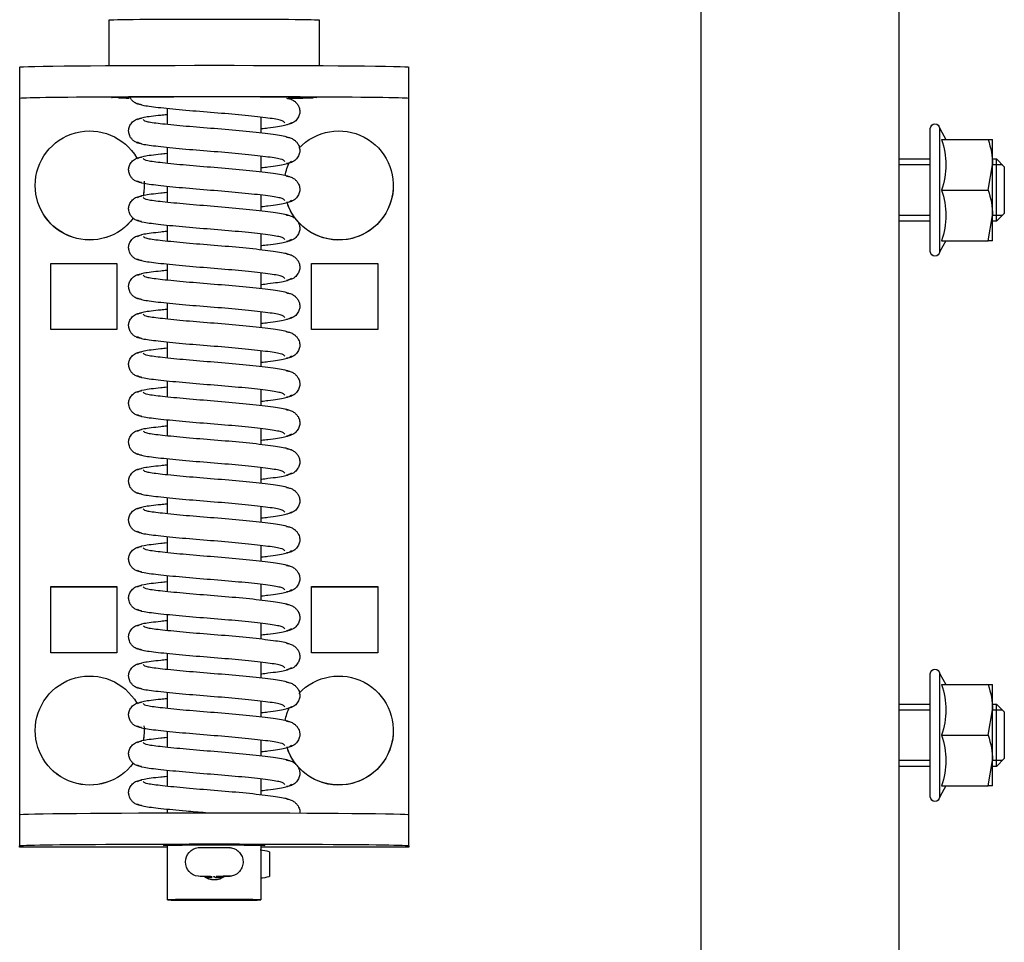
# Model space of a CAD drawing. Header units: centimetres. Extents: x 0 to 55409, y -2708 to 14680.
# Tile 163 of 215: x 50519 to 50532, y 5383 to 5395. Entities that reach past the tile are written whole.
import ezdxf

# ---------------------------------------------------------------- set-up
doc = ezdxf.new("R2010")
doc.units = ezdxf.units.CM
doc.header["$LTSCALE"] = 0.01
doc.layers.add('A-konstrukcja', color=7, linetype='Continuous')

# ---------------------------------------------------------------- blocks, each defined once
blk = doc.blocks.new('A$7E8814B27261F1')
at = {"color": 7, "linetype": 'Continuous'}
for p, q in [((3822.39, 413), (3826.39, 413)), ((3826.39, 413), (3826.6, 413)), ((3826.6, 413), (3827.61, 413)), ((3827.61, 413), (3917.61, 413)), ((3917.61, 413), (3918.39, 413)), ((3918.39, 413), (3922.39, 413)), ((3922.6, 413), (3922.39, 413)), ((3922.6, 394), (3922.6, 413)), ((3837.61, 411), (3837.6, 411)), ((3907.61, 411), (3907.6, 411)), ((3847.61, 409), (3847.61, 400.5)), ((3856.11, 409), (3847.61, 409)), ((3847.64, 409), (3847.64, 400.5)), ((3856.11, 400.5), (3856.11, 409)), ((3889.11, 409), (3889.11, 400.5)), ((3897.61, 409), (3889.11, 409)), ((3889.14, 409), (3889.14, 400.5)), ((3897.61, 400.5), (3897.61, 409)), ((3822.21, 401.5), (3816.35, 401.5)), ((3847.61, 400.5), (3856.11, 400.5)), ((3889.11, 400.5), (3897.61, 400.5)), ((3837.6, 397), (3837.61, 397)), ((3907.6, 397), (3907.61, 397)), ((3829.73, 394), (3827.73, 394)), ((3834.73, 394), (3832.73, 394)), ((3839.73, 394), (3837.73, 394)), ((3844.73, 394), (3842.73, 394)), ((3849.73, 394), (3847.73, 394)), ((3854.73, 394), (3852.73, 394)), ((3859.73, 394), (3857.73, 394)), ((3864.73, 394), (3862.73, 394)), ((3869.73, 394), (3867.73, 394)), ((3874.73, 394), (3872.73, 394)), ((3879.73, 394), (3877.73, 394)), ((3884.73, 394), (3882.73, 394)), ((3889.73, 394), (3887.73, 394)), ((3894.73, 394), (3892.73, 394)), ((3899.72, 394), (3897.73, 394)), ((3904.72, 394), (3902.73, 394)), ((3909.72, 394), (3907.73, 394)), ((3914.72, 394), (3912.73, 394)), ((3918.18, 394), (3917.73, 394)), ((3929.35, 394), (3922.32, 394)), ((3926.33, 389.8), (3926.32, 390.02)), ((3926.35, 388.49), (3926.33, 389.8)), ((3926.51, 388.49), (3926.52, 389.02)), ((3926.33, 386.2), (3926.35, 387.51)), ((3926.52, 386.97), (3926.51, 387.51)), ((3828.84, 382), (3830.84, 382)), ((3833.84, 382), (3835.84, 382)), ((3838.84, 382), (3840.84, 382)), ((3843.84, 382), (3845.84, 382)), ((3848.84, 382), (3850.84, 382)), ((3853.84, 382), (3855.84, 382)), ((3858.84, 382), (3860.84, 382)), ((3863.84, 382), (3865.84, 382)), ((3868.84, 382), (3870.84, 382)), ((3873.84, 382), (3875.84, 382)), ((3878.84, 382), (3880.84, 382)), ((3883.84, 382), (3885.84, 382)), ((3888.84, 382), (3890.84, 382)), ((3893.84, 382), (3895.84, 382)), ((3898.84, 382), (3900.84, 382)), ((3903.84, 382), (3905.84, 382)), ((3908.84, 382), (3910.84, 382)), ((3913.84, 382), (3915.84, 382)), ((3922.32, 382), (3929.35, 382)), ((3922.6, 363), (3922.6, 382)), ((3923.19, 380.91), (3926.34, 380.91)), ((3816.35, 374.5), (3822.21, 374.5)), ((3856.11, 375.5), (3847.61, 375.5)), ((3847.61, 375.5), (3847.61, 367)), ((3847.64, 375.5), (3847.64, 367)), ((3856.11, 367), (3856.11, 375.5)), ((3889.11, 375.5), (3889.11, 367)), ((3897.61, 375.5), (3889.11, 375.5)), ((3889.14, 375.5), (3889.14, 367)), ((3897.61, 367), (3897.61, 375.5)), ((3847.61, 367), (3856.11, 367)), ((3889.11, 367), (3897.61, 367)), ((3837.6, 365), (3837.61, 365)), ((3907.6, 365), (3907.61, 365)), ((3826.39, 363), (3822.39, 363)), ((3826.6, 363), (3826.39, 363)), ((3827.61, 363), (3826.6, 363)), ((3917.61, 363), (3827.61, 363)), ((3918.39, 363), (3917.61, 363)), ((3922.39, 363), (3918.39, 363)), ((3922.39, 363), (3922.6, 363)), ((711.34, 325.5), (4186.6, 325.5)), ((4186.6, 300), (711.34, 300)), ((3834.2, 300), (3834.2, 296)), ((3834.97, 296), (3834.97, 300)), ((3841.44, 296), (3841.44, 300)), ((3842.2, 296), (3842.2, 300)), ((3904.2, 300), (3904.2, 296)), ((3904.97, 296), (3904.97, 300)), ((3911.44, 296), (3911.44, 300)), ((3912.2, 296), (3912.2, 300)), ((3846.1, 296), (3830.3, 296)), ((3846.1, 294.8), (3830.3, 294.8)), ((3830.3, 294.8), (3831.7, 293.99)), ((3844.7, 293.99), (3846.1, 294.8)), ((3916.1, 296), (3900.3, 296)), ((3916.1, 294.8), (3900.3, 294.8)), ((3900.3, 294.8), (3901.7, 293.99)), ((3914.7, 293.99), (3916.1, 294.8)), ((3831.7, 294.57), (3831.7, 288.58)), ((3838.2, 294.57), (3838.2, 288.58)), ((3844.7, 294.57), (3844.7, 288.58)), ((3901.7, 294.57), (3901.7, 288.58)), ((3908.2, 294.57), (3908.2, 288.58)), ((3914.7, 294.57), (3914.7, 288.58)), ((3831.7, 288.58), (3831.7, 288)), ((3838.2, 288.58), (3834.95, 288)), ((3844.7, 288.58), (3841.45, 288)), ((3844.7, 288), (3844.7, 288.58)), ((3901.7, 288.58), (3901.7, 288)), ((3908.2, 288.58), (3904.95, 288)), ((3914.7, 288.58), (3911.45, 288)), ((3914.7, 288), (3914.7, 288.58)), ((3834.95, 288), (3831.7, 288)), ((3834.2, 288), (3834.2, 287.5)), ((3842.2, 287.5), (3834.2, 287.5)), ((3834.2, 287.5), (3835.2, 286.5)), ((3841.45, 288), (3834.95, 288)), ((3834.97, 286.74), (3834.97, 288)), ((3841.2, 286.5), (3842.2, 287.5)), ((3841.44, 286.74), (3841.44, 288)), ((3844.7, 288), (3841.45, 288)), ((3842.2, 287.5), (3842.2, 288)), ((3904.95, 288), (3901.7, 288)), ((3904.2, 288), (3904.2, 287.5)), ((3912.2, 287.5), (3904.2, 287.5)), ((3904.2, 287.5), (3905.2, 286.5)), ((3911.45, 288), (3904.95, 288)), ((3904.97, 286.74), (3904.97, 288)), ((3911.2, 286.5), (3912.2, 287.5)), ((3911.44, 286.74), (3911.44, 288)), ((3914.7, 288), (3911.45, 288)), ((3912.2, 287.5), (3912.2, 288)), ((3835.2, 286.5), (3841.2, 286.5)), ((3905.2, 286.5), (3911.2, 286.5))]:
    blk.add_line(p, q, dxfattribs=at)
for centre, radius, start, end in [((3924.48, 389.85), 1.85, 6.1543, 173.742), ((3924.54, 388), 2.25, 0, 36.7992), ((3928.89, 388.44), 2.54, 178.7797, 184.2455), ((3926.32, 388.22), 0.178, 269.9445, 309.3444), ((3924.54, 388), 2.25, 323.4294, 0), ((3920.15, 386.24), 6.18, 357.0636, 359.6512), ((3830.3, 295.4), 0.6, 90, 270), ((3846.1, 295.4), 0.6, 270, 90), ((3900.3, 295.4), 0.6, 90, 270), ((3916.1, 295.4), 0.6, 270, 90), ((3834.95, 303.46), 9.46, 249.9158, 290.0842), ((3841.45, 303.46), 9.46, 249.9158, 290.0842), ((3904.95, 303.46), 9.46, 249.9158, 290.0842), ((3911.45, 303.46), 9.46, 249.9158, 290.0842), ((3835.07, 298.03), 10.03, 250.3966, 269.3472), ((3841.57, 298.03), 10.03, 250.3966, 269.3472), ((3905.07, 298.03), 10.03, 250.3966, 269.3472), ((3911.57, 298.03), 10.03, 250.3966, 269.3472)]:
    blk.add_arc(centre, radius, start, end, dxfattribs=at)
for centre, major_axis, ratio, start_param, end_param in [((3822.39, 388), (0, -25), 0.008727, 3.141593, 6.283185), ((3826.39, 388), (0, 25), 0.008727, 0, 3.141593), ((3918.39, 388), (0, -25), 0.008727, 3.141593, 6.283185), ((3922.39, 388), (0, 25), 0.008727, 0, 3.141593), ((3837.6, 404), (0, 7), 0.999962, 0, 2.616512), ((3837.6, 404), (0, 7), 0.999962, 3.784375, 6.283185), ((3837.61, 404), (0, 7), 0.999962, 3.783609, 6.283185), ((3907.6, 404), (0, 7), 0.999962, 0, 2.615735), ((3907.6, 404), (0, 7), 0.999962, 3.784139, 6.283185), ((3907.61, 404), (0, 7), 0.999962, 3.78336, 6.283185), ((3816.35, 388), (0, -13.5), 0.008727, 3.141593, 6.283185), ((3826.35, 388), (0, -13.5), 0.008727, 2.51509, 2.713637), ((3837.6, 404), (0, 7), 0.999962, 3.060108, 3.336335), ((3837.61, 404), (0, 7), 0.999962, 3.141593, 3.335206), ((3907.6, 404), (0, 7), 0.999962, 3.056877, 3.333171), ((3907.61, 404), (0, 7), 0.999962, 3.141593, 3.332123), ((3922.35, 388), (0, 6.5), 0.008727, 0, 3.536384), ((3922.35, 388), (0, 6.5), 0.008727, 5.888394, 6.283185), ((3926.5, 390.21), (0, -1.96), 0.008727, 0, 0.523599), ((3926.33, 388.49), (-0.18, 0.003), 0.865992, 3.141593, 3.294186), ((3926.33, 387.51), (-0.18, -0.003), 0.865992, 2.988999, 3.141589), ((3924.75, 382.51), (0.02, -3.2), 0.577306, 4.843168, 5.20299), ((3924.75, 382.51), (0.02, -3.2), 0.577306, 1.07147, 1.431292), ((3924.77, 381.75), (-1.85, -0.03), 0.865992, 0.477512, 0.535263), ((3924.77, 381.75), (1.85, 0.03), 0.865992, 5.713018, 5.770769), ((3826.35, 388), (0, -13.5), 0.008727, 0.346715, 0.791701), ((3837.6, 372), (0, 7), 0.999962, 0.750116, 5.965699), ((3837.6, 372), (0, 7), 0.999962, 0.184005, 0.444261), ((3837.61, 372), (0, 7), 0.999962, 3.141593, 5.966622), ((3907.6, 372), (0, 7), 0.999962, 0.750116, 5.965699), ((3907.6, 372), (0, 7), 0.999962, 0.184005, 0.444261), ((3907.61, 372), (0, 7), 0.999962, 3.141593, 5.966622)]:
    blk.add_ellipse(centre, major_axis=major_axis, ratio=ratio, start_param=start_param, end_param=end_param, dxfattribs=at)
for major_axis in [(0, 6), (0, 4.5)]:
    blk.add_ellipse((3929.35, 388), major_axis=major_axis, ratio=0.008727, dxfattribs=at)
for points, knots in [([(3826.24, 383.34), (3826.23, 385.1), (3826.23, 388.18), (3826.24, 393.34), (3826.26, 397.62), (3826.29, 400.08), (3826.32, 401), (3826.33, 401.19), (3826.33, 401.19)], [0, 0, 0, 0, 0.1687505, 0.3408406, 0.5128737, 0.6842855, 0.7688117, 0.8186463, 0.8186463, 0.8186463, 0.8186463]), ([(3827.24, 397.34), (3827.22, 397.52), (3827.18, 397.82), (3826.96, 398.25), (3826.69, 398.57), (3826.45, 398.74), (3826.32, 398.81), (3826.28, 398.83)], [0, 0, 0, 0, 0.0833472, 0.163832, 0.2395359, 0.3096544, 0.3315427, 0.3315427, 0.3315427, 0.3315427]), ([(3832.24, 397.34), (3832.22, 397.52), (3832.18, 397.82), (3831.96, 398.25), (3831.69, 398.57), (3831.31, 398.85), (3830.85, 399), (3830.4, 399.01), (3829.9, 398.87), (3829.43, 398.52), (3829.06, 397.98), (3828.99, 397.57), (3828.96, 397.34)], [0, 0, 0, 0, 0.083347, 0.163832, 0.239536, 0.309654, 0.433413, 0.542458, 0.654363, 0.770804, 0.888002, 1, 1, 1, 1]), ([(3837.24, 397.34), (3837.22, 397.52), (3837.18, 397.82), (3836.96, 398.25), (3836.69, 398.57), (3836.31, 398.85), (3835.84, 399), (3835.4, 399.01), (3834.9, 398.87), (3834.43, 398.52), (3834.06, 397.98), (3833.99, 397.57), (3833.96, 397.34)], [0, 0, 0, 0, 0.083347, 0.163832, 0.239536, 0.309654, 0.433413, 0.542458, 0.654363, 0.770804, 0.888002, 1, 1, 1, 1]), ([(3842.24, 397.34), (3842.22, 397.52), (3842.18, 397.82), (3841.96, 398.25), (3841.69, 398.57), (3841.31, 398.85), (3840.84, 399), (3840.4, 399.01), (3839.9, 398.87), (3839.43, 398.52), (3839.06, 397.98), (3838.99, 397.57), (3838.96, 397.34)], [0, 0, 0, 0, 0.083347, 0.163832, 0.239536, 0.309654, 0.433413, 0.542458, 0.654363, 0.770804, 0.888002, 1, 1, 1, 1]), ([(3847.24, 397.34), (3847.22, 397.52), (3847.18, 397.82), (3846.96, 398.25), (3846.69, 398.57), (3846.31, 398.85), (3845.84, 399), (3845.39, 399.01), (3844.9, 398.87), (3844.43, 398.52), (3844.06, 397.98), (3843.99, 397.57), (3843.96, 397.34)], [0, 0, 0, 0, 0.083347, 0.163832, 0.239536, 0.309654, 0.433413, 0.542458, 0.654363, 0.770804, 0.888002, 1, 1, 1, 1]), ([(3852.24, 397.34), (3852.22, 397.52), (3852.18, 397.82), (3851.96, 398.25), (3851.69, 398.57), (3851.3, 398.85), (3850.84, 399), (3850.39, 399.01), (3849.9, 398.87), (3849.43, 398.52), (3849.06, 397.98), (3848.99, 397.57), (3848.96, 397.34)], [0, 0, 0, 0, 0.083347, 0.163832, 0.239536, 0.309654, 0.433413, 0.542458, 0.654363, 0.770804, 0.888002, 1, 1, 1, 1]), ([(3857.24, 397.34), (3857.22, 397.52), (3857.18, 397.82), (3856.96, 398.25), (3856.69, 398.57), (3856.3, 398.85), (3855.84, 399), (3855.39, 399.01), (3854.9, 398.87), (3854.43, 398.52), (3854.06, 397.98), (3853.99, 397.57), (3853.96, 397.34)], [0, 0, 0, 0, 0.083347, 0.163832, 0.239536, 0.309654, 0.433413, 0.542458, 0.654363, 0.770804, 0.888002, 1, 1, 1, 1]), ([(3862.24, 397.34), (3862.22, 397.52), (3862.17, 397.82), (3861.96, 398.25), (3861.69, 398.57), (3861.3, 398.85), (3860.84, 399), (3860.39, 399.01), (3859.9, 398.87), (3859.43, 398.52), (3859.06, 397.98), (3858.99, 397.57), (3858.96, 397.34)], [0, 0, 0, 0, 0.083347, 0.163832, 0.239536, 0.309654, 0.433413, 0.542458, 0.654363, 0.770804, 0.888002, 1, 1, 1, 1]), ([(3867.24, 397.34), (3867.21, 397.52), (3867.17, 397.82), (3866.96, 398.25), (3866.69, 398.57), (3866.3, 398.85), (3865.84, 399), (3865.39, 399.01), (3864.9, 398.87), (3864.43, 398.52), (3864.06, 397.98), (3863.99, 397.57), (3863.96, 397.34)], [0, 0, 0, 0, 0.083347, 0.163832, 0.239536, 0.309654, 0.433413, 0.542458, 0.654363, 0.770804, 0.888002, 1, 1, 1, 1]), ([(3872.24, 397.34), (3872.21, 397.52), (3872.17, 397.82), (3871.96, 398.25), (3871.68, 398.57), (3871.3, 398.85), (3870.84, 399), (3870.39, 399.01), (3869.9, 398.87), (3869.43, 398.52), (3869.06, 397.98), (3868.99, 397.57), (3868.96, 397.34)], [0, 0, 0, 0, 0.083347, 0.163832, 0.239536, 0.309654, 0.433413, 0.542458, 0.654363, 0.770804, 0.888002, 1, 1, 1, 1]), ([(3877.24, 397.34), (3877.21, 397.52), (3877.17, 397.82), (3876.96, 398.25), (3876.68, 398.57), (3876.3, 398.85), (3875.84, 399), (3875.39, 399.01), (3874.9, 398.87), (3874.43, 398.52), (3874.06, 397.98), (3873.99, 397.57), (3873.96, 397.34)], [0, 0, 0, 0, 0.083347, 0.163832, 0.239536, 0.309654, 0.433413, 0.542458, 0.654363, 0.770804, 0.888002, 1, 1, 1, 1]), ([(3882.24, 397.34), (3882.21, 397.52), (3882.17, 397.82), (3881.96, 398.25), (3881.68, 398.57), (3881.3, 398.85), (3880.84, 399), (3880.39, 399.01), (3879.9, 398.87), (3879.43, 398.52), (3879.06, 397.98), (3878.99, 397.57), (3878.96, 397.34)], [0, 0, 0, 0, 0.083347, 0.163832, 0.239536, 0.309654, 0.433413, 0.542458, 0.654363, 0.770804, 0.888002, 1, 1, 1, 1]), ([(3887.24, 397.34), (3887.21, 397.52), (3887.17, 397.82), (3886.96, 398.25), (3886.68, 398.57), (3886.3, 398.85), (3885.84, 399), (3885.39, 399.01), (3884.9, 398.87), (3884.43, 398.52), (3884.06, 397.98), (3883.99, 397.57), (3883.96, 397.34)], [0, 0, 0, 0, 0.083347, 0.163832, 0.239536, 0.309654, 0.433413, 0.542458, 0.654363, 0.770804, 0.888002, 1, 1, 1, 1]), ([(3892.23, 397.34), (3892.21, 397.52), (3892.17, 397.82), (3891.96, 398.25), (3891.68, 398.57), (3891.3, 398.85), (3890.84, 399), (3890.39, 399.01), (3889.9, 398.87), (3889.43, 398.52), (3889.06, 397.98), (3888.99, 397.57), (3888.96, 397.34)], [0, 0, 0, 0, 0.083347, 0.163832, 0.239536, 0.309654, 0.433413, 0.542458, 0.654363, 0.770804, 0.888002, 1, 1, 1, 1]), ([(3897.23, 397.34), (3897.21, 397.52), (3897.17, 397.82), (3896.96, 398.25), (3896.68, 398.57), (3896.3, 398.85), (3895.84, 399), (3895.39, 399.01), (3894.9, 398.87), (3894.43, 398.52), (3894.06, 397.98), (3893.99, 397.57), (3893.96, 397.34)], [0, 0, 0, 0, 0.083347, 0.163832, 0.239536, 0.309654, 0.433413, 0.542458, 0.654363, 0.770804, 0.888002, 1, 1, 1, 1]), ([(3902.23, 397.34), (3902.21, 397.52), (3902.17, 397.82), (3901.96, 398.25), (3901.68, 398.57), (3901.3, 398.85), (3900.84, 399), (3900.39, 399.01), (3899.9, 398.87), (3899.43, 398.52), (3899.06, 397.98), (3898.99, 397.57), (3898.96, 397.34)], [0, 0, 0, 0, 0.083347, 0.163832, 0.239536, 0.309654, 0.433413, 0.542458, 0.654363, 0.770804, 0.888002, 1, 1, 1, 1]), ([(3907.23, 397.34), (3907.21, 397.52), (3907.17, 397.82), (3906.96, 398.25), (3906.68, 398.57), (3906.3, 398.85), (3905.84, 399), (3905.39, 399.01), (3904.9, 398.87), (3904.43, 398.52), (3904.06, 397.98), (3903.99, 397.57), (3903.96, 397.34)], [0, 0, 0, 0, 0.083347, 0.163832, 0.239536, 0.309654, 0.433413, 0.542458, 0.654363, 0.770804, 0.888002, 1, 1, 1, 1]), ([(3912.23, 397.34), (3912.21, 397.52), (3912.17, 397.82), (3911.96, 398.25), (3911.68, 398.57), (3911.3, 398.85), (3910.84, 399), (3910.39, 399.01), (3909.9, 398.87), (3909.43, 398.52), (3909.06, 397.98), (3908.99, 397.57), (3908.96, 397.34)], [0, 0, 0, 0, 0.083347, 0.163832, 0.239536, 0.309654, 0.433413, 0.542458, 0.654363, 0.770804, 0.888002, 1, 1, 1, 1]), ([(3917.23, 397.34), (3917.21, 397.52), (3917.17, 397.82), (3916.96, 398.25), (3916.68, 398.57), (3916.3, 398.85), (3915.84, 399), (3915.39, 399.01), (3914.9, 398.87), (3914.43, 398.52), (3914.06, 397.98), (3913.99, 397.57), (3913.96, 397.34)], [0, 0, 0, 0, 0.083347, 0.163832, 0.239536, 0.309654, 0.433413, 0.542458, 0.654363, 0.770804, 0.888002, 1, 1, 1, 1]), ([(3829.54, 378.92), (3829.42, 379.02), (3829.21, 379.25), (3828.91, 381.3), (3828.57, 384.32), (3828.26, 388.01), (3827.97, 391.77), (3827.64, 394.98), (3827.37, 397.3), (3827.17, 397.67), (3827.06, 397.84)], [0, 0, 0, 0, 0.121791, 0.240967, 0.366377, 0.489817, 0.61453, 0.74385, 0.869259, 1, 1, 1, 1]), ([(3829.14, 397.84), (3829.03, 397.67), (3828.83, 397.31), (3828.63, 395.58), (3828.5, 394.36), (3828.47, 394.09)], [0, 0, 0, 0, 0.2559837, 0.5017023, 0.5678083, 0.5678083, 0.5678083, 0.5678083]), ([(3834.54, 378.92), (3834.42, 379.02), (3834.21, 379.25), (3833.91, 381.3), (3833.57, 384.32), (3833.26, 388.01), (3832.97, 391.77), (3832.64, 394.98), (3832.37, 397.3), (3832.17, 397.67), (3832.06, 397.84)], [0, 0, 0, 0, 0.121791, 0.240967, 0.366377, 0.489817, 0.61453, 0.74385, 0.869259, 1, 1, 1, 1]), ([(3834.14, 397.84), (3834.03, 397.67), (3833.83, 397.31), (3833.63, 395.58), (3833.5, 394.36), (3833.47, 394.09)], [0, 0, 0, 0, 0.2559837, 0.5017023, 0.5678083, 0.5678083, 0.5678083, 0.5678083]), ([(3839.54, 378.92), (3839.42, 379.02), (3839.21, 379.25), (3838.91, 381.3), (3838.57, 384.32), (3838.26, 388.01), (3837.97, 391.77), (3837.64, 394.98), (3837.37, 397.3), (3837.17, 397.67), (3837.06, 397.84)], [0, 0, 0, 0, 0.121791, 0.240967, 0.366377, 0.489817, 0.61453, 0.74385, 0.869259, 1, 1, 1, 1]), ([(3839.14, 397.84), (3839.03, 397.67), (3838.83, 397.31), (3838.63, 395.58), (3838.5, 394.36), (3838.47, 394.09)], [0, 0, 0, 0, 0.2559837, 0.5017023, 0.5678083, 0.5678083, 0.5678083, 0.5678083]), ([(3844.54, 378.92), (3844.42, 379.02), (3844.21, 379.25), (3843.91, 381.3), (3843.57, 384.32), (3843.26, 388.01), (3842.97, 391.77), (3842.64, 394.98), (3842.37, 397.3), (3842.17, 397.67), (3842.06, 397.84)], [0, 0, 0, 0, 0.121791, 0.240967, 0.366377, 0.489817, 0.61453, 0.74385, 0.869259, 1, 1, 1, 1]), ([(3844.14, 397.84), (3844.03, 397.67), (3843.83, 397.31), (3843.63, 395.58), (3843.5, 394.36), (3843.47, 394.09)], [0, 0, 0, 0, 0.2559837, 0.5017023, 0.5678083, 0.5678083, 0.5678083, 0.5678083]), ([(3849.54, 378.92), (3849.42, 379.02), (3849.21, 379.25), (3848.91, 381.3), (3848.57, 384.32), (3848.26, 388.01), (3847.97, 391.77), (3847.64, 394.98), (3847.37, 397.3), (3847.17, 397.67), (3847.06, 397.84)], [0, 0, 0, 0, 0.121791, 0.240967, 0.366377, 0.489817, 0.61453, 0.74385, 0.869259, 1, 1, 1, 1]), ([(3849.14, 397.84), (3849.03, 397.67), (3848.83, 397.31), (3848.63, 395.58), (3848.5, 394.36), (3848.47, 394.09)], [0, 0, 0, 0, 0.2559837, 0.5017023, 0.5678083, 0.5678083, 0.5678083, 0.5678083]), ([(3854.54, 378.92), (3854.42, 379.02), (3854.21, 379.25), (3853.91, 381.3), (3853.56, 384.32), (3853.26, 388.01), (3852.97, 391.77), (3852.64, 394.98), (3852.37, 397.3), (3852.17, 397.67), (3852.06, 397.84)], [0, 0, 0, 0, 0.121791, 0.240967, 0.366377, 0.489817, 0.61453, 0.74385, 0.869259, 1, 1, 1, 1]), ([(3854.14, 397.84), (3854.03, 397.67), (3853.83, 397.31), (3853.63, 395.58), (3853.5, 394.36), (3853.47, 394.09)], [0, 0, 0, 0, 0.2559837, 0.5017023, 0.5678083, 0.5678083, 0.5678083, 0.5678083]), ([(3859.54, 378.92), (3859.42, 379.02), (3859.21, 379.25), (3858.91, 381.3), (3858.56, 384.32), (3858.26, 388.01), (3857.97, 391.77), (3857.64, 394.98), (3857.37, 397.3), (3857.17, 397.67), (3857.06, 397.84)], [0, 0, 0, 0, 0.121791, 0.240967, 0.366377, 0.489817, 0.61453, 0.74385, 0.869259, 1, 1, 1, 1]), ([(3859.14, 397.84), (3859.03, 397.67), (3858.83, 397.31), (3858.63, 395.58), (3858.5, 394.36), (3858.47, 394.09)], [0, 0, 0, 0, 0.2559837, 0.5017023, 0.5678083, 0.5678083, 0.5678083, 0.5678083]), ([(3864.54, 378.92), (3864.42, 379.02), (3864.21, 379.25), (3863.91, 381.3), (3863.56, 384.32), (3863.26, 388.01), (3862.96, 391.77), (3862.64, 394.98), (3862.37, 397.3), (3862.17, 397.67), (3862.06, 397.84)], [0, 0, 0, 0, 0.121791, 0.240967, 0.366377, 0.489817, 0.61453, 0.74385, 0.869259, 1, 1, 1, 1]), ([(3864.14, 397.84), (3864.03, 397.67), (3863.83, 397.31), (3863.63, 395.58), (3863.5, 394.36), (3863.47, 394.09)], [0, 0, 0, 0, 0.2559837, 0.5017023, 0.5678083, 0.5678083, 0.5678083, 0.5678083]), ([(3869.54, 378.92), (3869.42, 379.02), (3869.21, 379.25), (3868.91, 381.3), (3868.56, 384.32), (3868.26, 388.01), (3867.96, 391.77), (3867.64, 394.98), (3867.37, 397.3), (3867.17, 397.67), (3867.06, 397.84)], [0, 0, 0, 0, 0.121791, 0.240967, 0.366377, 0.489817, 0.61453, 0.74385, 0.869259, 1, 1, 1, 1]), ([(3869.14, 397.84), (3869.02, 397.67), (3868.83, 397.31), (3868.63, 395.58), (3868.5, 394.36), (3868.47, 394.09)], [0, 0, 0, 0, 0.2559837, 0.5017023, 0.5678083, 0.5678083, 0.5678083, 0.5678083]), ([(3874.54, 378.92), (3874.42, 379.02), (3874.21, 379.25), (3873.91, 381.3), (3873.56, 384.32), (3873.26, 388.01), (3872.96, 391.77), (3872.64, 394.98), (3872.37, 397.3), (3872.17, 397.67), (3872.06, 397.84)], [0, 0, 0, 0, 0.121791, 0.240967, 0.366377, 0.489817, 0.61453, 0.74385, 0.869259, 1, 1, 1, 1]), ([(3874.14, 397.84), (3874.02, 397.67), (3873.83, 397.31), (3873.63, 395.58), (3873.5, 394.36), (3873.47, 394.09)], [0, 0, 0, 0, 0.2559837, 0.5017023, 0.5678083, 0.5678083, 0.5678083, 0.5678083]), ([(3879.54, 378.92), (3879.42, 379.02), (3879.21, 379.25), (3878.91, 381.3), (3878.56, 384.32), (3878.26, 388.01), (3877.96, 391.77), (3877.64, 394.98), (3877.37, 397.3), (3877.17, 397.67), (3877.06, 397.84)], [0, 0, 0, 0, 0.121791, 0.240967, 0.366377, 0.489817, 0.61453, 0.74385, 0.869259, 1, 1, 1, 1]), ([(3879.14, 397.84), (3879.02, 397.67), (3878.83, 397.31), (3878.63, 395.58), (3878.5, 394.36), (3878.47, 394.09)], [0, 0, 0, 0, 0.2559837, 0.5017023, 0.5678083, 0.5678083, 0.5678083, 0.5678083]), ([(3884.54, 378.92), (3884.42, 379.02), (3884.21, 379.25), (3883.91, 381.3), (3883.56, 384.32), (3883.26, 388.01), (3882.96, 391.77), (3882.64, 394.98), (3882.37, 397.3), (3882.17, 397.67), (3882.06, 397.84)], [0, 0, 0, 0, 0.121791, 0.240967, 0.366377, 0.489817, 0.61453, 0.74385, 0.869259, 1, 1, 1, 1]), ([(3884.14, 397.84), (3884.02, 397.67), (3883.83, 397.31), (3883.63, 395.58), (3883.5, 394.36), (3883.47, 394.09)], [0, 0, 0, 0, 0.2559837, 0.5017023, 0.5678083, 0.5678083, 0.5678083, 0.5678083]), ([(3889.54, 378.92), (3889.42, 379.02), (3889.21, 379.25), (3888.91, 381.3), (3888.56, 384.32), (3888.26, 388.01), (3887.96, 391.77), (3887.64, 394.98), (3887.37, 397.3), (3887.17, 397.67), (3887.06, 397.84)], [0, 0, 0, 0, 0.121791, 0.240967, 0.366377, 0.489817, 0.61453, 0.74385, 0.869259, 1, 1, 1, 1]), ([(3889.14, 397.84), (3889.02, 397.67), (3888.83, 397.31), (3888.63, 395.58), (3888.5, 394.36), (3888.47, 394.09)], [0, 0, 0, 0, 0.2559837, 0.5017023, 0.5678083, 0.5678083, 0.5678083, 0.5678083]), ([(3894.54, 378.92), (3894.42, 379.02), (3894.21, 379.25), (3893.91, 381.3), (3893.56, 384.32), (3893.26, 388.01), (3892.96, 391.77), (3892.64, 394.98), (3892.37, 397.3), (3892.17, 397.67), (3892.06, 397.84)], [0, 0, 0, 0, 0.121791, 0.240967, 0.366377, 0.489817, 0.61453, 0.74385, 0.869259, 1, 1, 1, 1]), ([(3894.14, 397.84), (3894.02, 397.67), (3893.83, 397.31), (3893.63, 395.58), (3893.5, 394.36), (3893.47, 394.09)], [0, 0, 0, 0, 0.2559837, 0.5017023, 0.5678083, 0.5678083, 0.5678083, 0.5678083]), ([(3899.54, 378.92), (3899.42, 379.02), (3899.2, 379.25), (3898.91, 381.3), (3898.56, 384.32), (3898.26, 388.01), (3897.96, 391.77), (3897.64, 394.98), (3897.37, 397.3), (3897.17, 397.67), (3897.06, 397.84)], [0, 0, 0, 0, 0.121791, 0.240967, 0.366377, 0.489817, 0.61453, 0.74385, 0.869259, 1, 1, 1, 1]), ([(3899.14, 397.84), (3899.02, 397.67), (3898.83, 397.31), (3898.63, 395.58), (3898.5, 394.36), (3898.47, 394.09)], [0, 0, 0, 0, 0.2559837, 0.5017023, 0.5678083, 0.5678083, 0.5678083, 0.5678083]), ([(3904.54, 378.92), (3904.42, 379.02), (3904.2, 379.25), (3903.91, 381.3), (3903.56, 384.32), (3903.26, 388.01), (3902.96, 391.77), (3902.64, 394.98), (3902.36, 397.3), (3902.17, 397.67), (3902.06, 397.84)], [0, 0, 0, 0, 0.121791, 0.240967, 0.366377, 0.489817, 0.61453, 0.74385, 0.869259, 1, 1, 1, 1]), ([(3904.13, 397.84), (3904.02, 397.67), (3903.83, 397.31), (3903.63, 395.58), (3903.5, 394.36), (3903.47, 394.09)], [0, 0, 0, 0, 0.2559837, 0.5017023, 0.5678083, 0.5678083, 0.5678083, 0.5678083]), ([(3909.54, 378.92), (3909.42, 379.02), (3909.2, 379.25), (3908.91, 381.3), (3908.56, 384.32), (3908.26, 388.01), (3907.96, 391.77), (3907.64, 394.98), (3907.36, 397.3), (3907.17, 397.67), (3907.06, 397.84)], [0, 0, 0, 0, 0.121791, 0.240967, 0.366377, 0.489817, 0.61453, 0.74385, 0.869259, 1, 1, 1, 1]), ([(3909.13, 397.84), (3909.02, 397.67), (3908.83, 397.31), (3908.63, 395.58), (3908.5, 394.36), (3908.47, 394.09)], [0, 0, 0, 0, 0.2559837, 0.5017023, 0.5678083, 0.5678083, 0.5678083, 0.5678083]), ([(3914.54, 378.92), (3914.42, 379.02), (3914.2, 379.25), (3913.91, 381.3), (3913.56, 384.32), (3913.26, 388.01), (3912.96, 391.77), (3912.64, 394.98), (3912.36, 397.3), (3912.17, 397.67), (3912.06, 397.84)], [0, 0, 0, 0, 0.121791, 0.240967, 0.366377, 0.489817, 0.61453, 0.74385, 0.869259, 1, 1, 1, 1]), ([(3914.13, 397.84), (3914.02, 397.67), (3913.83, 397.31), (3913.62, 395.58), (3913.5, 394.36), (3913.47, 394.09)], [0, 0, 0, 0, 0.2559837, 0.5017023, 0.5678083, 0.5678083, 0.5678083, 0.5678083]), ([(3918.17, 389.11), (3918.1, 389.97), (3917.93, 392.08), (3917.64, 394.98), (3917.36, 397.3), (3917.17, 397.67), (3917.06, 397.84)], [0.5271569, 0.5271569, 0.5271569, 0.5271569, 0.6145301, 0.7438503, 0.8692586, 1, 1, 1, 1]), ([(3829.15, 397.14), (3829.24, 397.05), (3829.42, 396.8), (3829.66, 394.75), (3829.97, 391.71), (3830.26, 387.99), (3830.58, 384.2), (3830.94, 380.97), (3831.21, 379.12), (3831.37, 378.62), (3831.41, 378.5)], [0.0018545, 0.0018545, 0.0018545, 0.0018545, 0.1218156, 0.2410193, 0.3664581, 0.489919, 0.6146396, 0.7439488, 0.8693234, 0.9192158, 0.9192158, 0.9192158, 0.9192158]), ([(3834.14, 397.14), (3834.24, 397.05), (3834.41, 396.8), (3834.66, 394.75), (3834.97, 391.71), (3835.26, 387.99), (3835.58, 384.2), (3835.94, 380.97), (3836.21, 379.12), (3836.37, 378.62), (3836.41, 378.5)], [0.0018545, 0.0018545, 0.0018545, 0.0018545, 0.1218156, 0.2410193, 0.3664581, 0.489919, 0.6146396, 0.7439488, 0.8693234, 0.9192158, 0.9192158, 0.9192158, 0.9192158]), ([(3839.14, 397.14), (3839.24, 397.05), (3839.41, 396.8), (3839.66, 394.75), (3839.97, 391.71), (3840.26, 387.99), (3840.58, 384.2), (3840.94, 380.97), (3841.21, 379.12), (3841.37, 378.62), (3841.41, 378.5)], [0.0018545, 0.0018545, 0.0018545, 0.0018545, 0.1218156, 0.2410193, 0.3664581, 0.489919, 0.6146396, 0.7439488, 0.8693234, 0.9192158, 0.9192158, 0.9192158, 0.9192158]), ([(3844.14, 397.14), (3844.24, 397.05), (3844.41, 396.8), (3844.66, 394.75), (3844.97, 391.71), (3845.26, 387.99), (3845.58, 384.2), (3845.94, 380.97), (3846.21, 379.12), (3846.37, 378.62), (3846.41, 378.5)], [0.0018545, 0.0018545, 0.0018545, 0.0018545, 0.1218156, 0.2410193, 0.3664581, 0.489919, 0.6146396, 0.7439488, 0.8693234, 0.9192158, 0.9192158, 0.9192158, 0.9192158]), ([(3849.14, 397.14), (3849.24, 397.05), (3849.41, 396.8), (3849.66, 394.75), (3849.97, 391.71), (3850.26, 387.99), (3850.58, 384.2), (3850.94, 380.97), (3851.21, 379.12), (3851.37, 378.62), (3851.41, 378.5)], [0.0018545, 0.0018545, 0.0018545, 0.0018545, 0.1218156, 0.2410193, 0.3664581, 0.489919, 0.6146396, 0.7439488, 0.8693234, 0.9192158, 0.9192158, 0.9192158, 0.9192158]), ([(3854.14, 397.14), (3854.24, 397.05), (3854.41, 396.8), (3854.66, 394.75), (3854.97, 391.71), (3855.26, 387.99), (3855.58, 384.2), (3855.94, 380.97), (3856.21, 379.12), (3856.37, 378.62), (3856.41, 378.5)], [0.0018545, 0.0018545, 0.0018545, 0.0018545, 0.1218156, 0.2410193, 0.3664581, 0.489919, 0.6146396, 0.7439488, 0.8693234, 0.9192158, 0.9192158, 0.9192158, 0.9192158]), ([(3859.14, 397.14), (3859.24, 397.05), (3859.41, 396.8), (3859.66, 394.75), (3859.97, 391.71), (3860.26, 387.99), (3860.58, 384.2), (3860.94, 380.97), (3861.21, 379.12), (3861.37, 378.62), (3861.41, 378.5)], [0.0018545, 0.0018545, 0.0018545, 0.0018545, 0.1218156, 0.2410193, 0.3664581, 0.489919, 0.6146396, 0.7439488, 0.8693234, 0.9192158, 0.9192158, 0.9192158, 0.9192158]), ([(3864.14, 397.14), (3864.24, 397.05), (3864.41, 396.8), (3864.66, 394.75), (3864.97, 391.71), (3865.26, 387.99), (3865.58, 384.2), (3865.94, 380.97), (3866.21, 379.12), (3866.37, 378.62), (3866.41, 378.5)], [0.0018545, 0.0018545, 0.0018545, 0.0018545, 0.1218156, 0.2410193, 0.3664581, 0.489919, 0.6146396, 0.7439488, 0.8693234, 0.9192158, 0.9192158, 0.9192158, 0.9192158]), ([(3869.14, 397.14), (3869.24, 397.05), (3869.41, 396.8), (3869.66, 394.75), (3869.97, 391.71), (3870.26, 387.99), (3870.58, 384.2), (3870.94, 380.97), (3871.21, 379.12), (3871.37, 378.62), (3871.41, 378.5)], [0.0018545, 0.0018545, 0.0018545, 0.0018545, 0.1218156, 0.2410193, 0.3664581, 0.489919, 0.6146396, 0.7439488, 0.8693234, 0.9192158, 0.9192158, 0.9192158, 0.9192158]), ([(3874.14, 397.14), (3874.24, 397.05), (3874.41, 396.8), (3874.66, 394.75), (3874.97, 391.71), (3875.26, 387.99), (3875.58, 384.2), (3875.94, 380.97), (3876.21, 379.12), (3876.37, 378.62), (3876.41, 378.5)], [0.0018545, 0.0018545, 0.0018545, 0.0018545, 0.1218156, 0.2410193, 0.3664581, 0.489919, 0.6146396, 0.7439488, 0.8693234, 0.9192158, 0.9192158, 0.9192158, 0.9192158]), ([(3879.14, 397.14), (3879.24, 397.05), (3879.41, 396.8), (3879.66, 394.75), (3879.97, 391.71), (3880.26, 387.99), (3880.58, 384.2), (3880.94, 380.97), (3881.21, 379.12), (3881.37, 378.62), (3881.41, 378.5)], [0.0018545, 0.0018545, 0.0018545, 0.0018545, 0.1218156, 0.2410193, 0.3664581, 0.489919, 0.6146396, 0.7439488, 0.8693234, 0.9192158, 0.9192158, 0.9192158, 0.9192158]), ([(3884.14, 397.14), (3884.24, 397.05), (3884.41, 396.8), (3884.66, 394.75), (3884.97, 391.71), (3885.26, 387.99), (3885.57, 384.2), (3885.94, 380.97), (3886.21, 379.12), (3886.37, 378.62), (3886.41, 378.5)], [0.0018545, 0.0018545, 0.0018545, 0.0018545, 0.1218156, 0.2410193, 0.3664581, 0.489919, 0.6146396, 0.7439488, 0.8693234, 0.9192158, 0.9192158, 0.9192158, 0.9192158]), ([(3889.14, 397.14), (3889.24, 397.05), (3889.41, 396.8), (3889.66, 394.75), (3889.97, 391.71), (3890.26, 387.99), (3890.57, 384.2), (3890.94, 380.97), (3891.2, 379.12), (3891.37, 378.62), (3891.41, 378.5)], [0.0018545, 0.0018545, 0.0018545, 0.0018545, 0.1218156, 0.2410193, 0.3664581, 0.489919, 0.6146396, 0.7439488, 0.8693234, 0.9192158, 0.9192158, 0.9192158, 0.9192158]), ([(3894.14, 397.14), (3894.24, 397.05), (3894.41, 396.8), (3894.66, 394.75), (3894.97, 391.71), (3895.26, 387.99), (3895.57, 384.2), (3895.94, 380.97), (3896.2, 379.12), (3896.36, 378.62), (3896.41, 378.5)], [0.0018545, 0.0018545, 0.0018545, 0.0018545, 0.1218156, 0.2410193, 0.3664581, 0.489919, 0.6146396, 0.7439488, 0.8693234, 0.9192158, 0.9192158, 0.9192158, 0.9192158]), ([(3899.14, 397.14), (3899.24, 397.05), (3899.41, 396.8), (3899.66, 394.75), (3899.97, 391.71), (3900.26, 387.99), (3900.57, 384.2), (3900.94, 380.97), (3901.2, 379.12), (3901.36, 378.62), (3901.41, 378.5)], [0.0018545, 0.0018545, 0.0018545, 0.0018545, 0.1218156, 0.2410193, 0.3664581, 0.489919, 0.6146396, 0.7439488, 0.8693234, 0.9192158, 0.9192158, 0.9192158, 0.9192158]), ([(3904.14, 397.14), (3904.24, 397.05), (3904.41, 396.8), (3904.65, 394.75), (3904.97, 391.71), (3905.26, 387.99), (3905.57, 384.2), (3905.94, 380.97), (3906.2, 379.12), (3906.36, 378.62), (3906.41, 378.5)], [0.0018545, 0.0018545, 0.0018545, 0.0018545, 0.1218156, 0.2410193, 0.3664581, 0.489919, 0.6146396, 0.7439488, 0.8693234, 0.9192158, 0.9192158, 0.9192158, 0.9192158]), ([(3909.14, 397.14), (3909.24, 397.05), (3909.41, 396.8), (3909.65, 394.75), (3909.97, 391.71), (3910.26, 387.99), (3910.57, 384.2), (3910.94, 380.97), (3911.2, 379.12), (3911.36, 378.62), (3911.41, 378.5)], [0.0018545, 0.0018545, 0.0018545, 0.0018545, 0.1218156, 0.2410193, 0.3664581, 0.489919, 0.6146396, 0.7439488, 0.8693234, 0.9192158, 0.9192158, 0.9192158, 0.9192158]), ([(3914.14, 397.14), (3914.24, 397.05), (3914.41, 396.8), (3914.65, 394.75), (3914.97, 391.71), (3915.26, 387.99), (3915.57, 384.2), (3915.94, 380.97), (3916.2, 379.12), (3916.36, 378.62), (3916.41, 378.5)], [0.0018545, 0.0018545, 0.0018545, 0.0018545, 0.1218156, 0.2410193, 0.3664581, 0.489919, 0.6146396, 0.7439488, 0.8693234, 0.9192158, 0.9192158, 0.9192158, 0.9192158]), ([(3922.64, 390.05), (3922.64, 390.03), (3922.64, 389.99), (3922.63, 389.93), (3922.63, 389.85), (3922.63, 389.69), (3922.62, 389.32), (3922.62, 388.7), (3922.62, 387.99), (3922.62, 387.28), (3922.62, 386.66), (3922.63, 386.3), (3922.63, 386.14), (3922.63, 386.05), (3922.64, 385.93), (3922.67, 385.74), (3922.76, 385.44), (3922.97, 385.04), (3923.37, 384.63), (3923.94, 384.34), (3924.61, 384.26), (3925.22, 384.42), (3925.68, 384.71), (3925.99, 385.05), (3926.17, 385.37), (3926.27, 385.65), (3926.31, 385.84), (3926.32, 385.91), (3926.32, 385.92)], [0, 0, 0, 0, 0.007126, 0.015061, 0.027782, 0.064752, 0.130843, 0.192476, 0.257067, 0.321197, 0.385418, 0.450701, 0.486741, 0.503766, 0.513236, 0.529507, 0.5564, 0.597331, 0.651388, 0.708338, 0.768649, 0.828436, 0.875837, 0.915619, 0.949095, 0.976271, 0.99638, 1, 1, 1, 1]), ([(3922.63, 389.09), (3922.63, 388.84), (3922.63, 388.39), (3922.63, 387.57), (3922.63, 386.83), (3922.63, 386.27), (3922.66, 385.94), (3922.63, 385.96), (3922.65, 385.9)], [0, 0, 0, 0, 0.1335955, 0.2673237, 0.4009999, 0.5347569, 0.6689666, 0.7329443, 0.7329443, 0.7329443, 0.7329443]), ([(3926.51, 387.51), (3926.51, 387.62), (3926.5, 387.74), (3926.5, 387.79), (3926.5, 387.81), (3926.49, 387.84), (3926.47, 387.88), (3926.44, 387.91), (3926.39, 387.95), (3926.35, 387.95), (3926.32, 387.96)], [0, 0, 0, 0, 0.626817, 0.736417, 0.79444, 0.818937, 0.851227, 0.894082, 0.942759, 1, 1, 1, 1]), ([(3926.35, 387.51), (3926.35, 387.61), (3926.35, 387.72), (3926.35, 387.75), (3926.35, 387.75), (3926.35, 387.73), (3926.35, 387.72), (3926.34, 387.71), (3926.34, 387.71)], [0, 0, 0, 0, 0.644628, 0.838231, 0.935687, 0.968645, 0.996318, 1, 1, 1, 1]), ([(3926.29, 386.03), (3926.29, 386.02), (3926.3, 386), (3926.31, 385.98), (3926.31, 385.96), (3926.31, 385.95), (3926.32, 385.95), (3926.31, 385.96), (3926.31, 386.02), (3926.31, 386.27), (3926.3, 386.59), (3926.3, 386.82), (3926.3, 386.84)], [0.0800382, 0.0800382, 0.0800382, 0.0800382, 0.0962893, 0.108806, 0.1197013, 0.1334389, 0.1570046, 0.20959, 0.3499216, 0.6362148, 0.9816606, 1, 1, 1, 1]), ([(3826.33, 374.81), (3826.33, 374.81), (3826.33, 374.83), (3826.31, 375.11), (3826.29, 376.23), (3826.26, 378.9), (3826.24, 381.73), (3826.24, 383.31), (3826.24, 383.34)], [0.2680874, 0.2680874, 0.2680874, 0.2680874, 0.2823798, 0.3567499, 0.5166961, 0.7465666, 0.9957313, 1, 1, 1, 1]), ([(3829.54, 378.09), (3829.68, 378.27), (3829.92, 378.64), (3830.17, 380.39), (3830.32, 381.63), (3830.35, 381.9)], [0, 0, 0, 0, 0.2563265, 0.5021661, 0.5705083, 0.5705083, 0.5705083, 0.5705083]), ([(3834.54, 378.09), (3834.68, 378.27), (3834.92, 378.64), (3835.17, 380.39), (3835.32, 381.63), (3835.35, 381.9)], [0, 0, 0, 0, 0.2563265, 0.5021661, 0.5705083, 0.5705083, 0.5705083, 0.5705083]), ([(3839.54, 378.09), (3839.68, 378.27), (3839.92, 378.64), (3840.17, 380.39), (3840.32, 381.63), (3840.35, 381.9)], [0, 0, 0, 0, 0.2563265, 0.5021661, 0.5705083, 0.5705083, 0.5705083, 0.5705083]), ([(3844.54, 378.09), (3844.68, 378.27), (3844.92, 378.64), (3845.17, 380.39), (3845.32, 381.63), (3845.35, 381.9)], [0, 0, 0, 0, 0.2563265, 0.5021661, 0.5705083, 0.5705083, 0.5705083, 0.5705083]), ([(3849.54, 378.09), (3849.68, 378.27), (3849.92, 378.64), (3850.17, 380.39), (3850.32, 381.63), (3850.35, 381.9)], [0, 0, 0, 0, 0.2563265, 0.5021661, 0.5705083, 0.5705083, 0.5705083, 0.5705083]), ([(3854.54, 378.09), (3854.68, 378.27), (3854.92, 378.64), (3855.17, 380.39), (3855.32, 381.63), (3855.35, 381.9)], [0, 0, 0, 0, 0.2563265, 0.5021661, 0.5705083, 0.5705083, 0.5705083, 0.5705083]), ([(3859.54, 378.09), (3859.68, 378.27), (3859.92, 378.64), (3860.17, 380.39), (3860.32, 381.63), (3860.35, 381.9)], [0, 0, 0, 0, 0.2563265, 0.5021661, 0.5705083, 0.5705083, 0.5705083, 0.5705083]), ([(3864.54, 378.09), (3864.68, 378.27), (3864.92, 378.64), (3865.17, 380.39), (3865.32, 381.63), (3865.35, 381.9)], [0, 0, 0, 0, 0.2563265, 0.5021661, 0.5705083, 0.5705083, 0.5705083, 0.5705083]), ([(3869.54, 378.09), (3869.68, 378.27), (3869.92, 378.64), (3870.17, 380.39), (3870.32, 381.63), (3870.35, 381.9)], [0, 0, 0, 0, 0.2563265, 0.5021661, 0.5705083, 0.5705083, 0.5705083, 0.5705083]), ([(3874.54, 378.09), (3874.68, 378.27), (3874.92, 378.64), (3875.17, 380.39), (3875.32, 381.63), (3875.35, 381.9)], [0, 0, 0, 0, 0.2563265, 0.5021661, 0.5705083, 0.5705083, 0.5705083, 0.5705083]), ([(3879.54, 378.09), (3879.68, 378.27), (3879.92, 378.64), (3880.17, 380.39), (3880.32, 381.63), (3880.35, 381.9)], [0, 0, 0, 0, 0.2563265, 0.5021661, 0.5705083, 0.5705083, 0.5705083, 0.5705083]), ([(3884.54, 378.09), (3884.68, 378.27), (3884.92, 378.64), (3885.17, 380.39), (3885.32, 381.63), (3885.35, 381.9)], [0, 0, 0, 0, 0.2563265, 0.5021661, 0.5705083, 0.5705083, 0.5705083, 0.5705083]), ([(3889.54, 378.09), (3889.68, 378.27), (3889.92, 378.64), (3890.17, 380.39), (3890.32, 381.63), (3890.35, 381.9)], [0, 0, 0, 0, 0.2563265, 0.5021661, 0.5705083, 0.5705083, 0.5705083, 0.5705083]), ([(3894.54, 378.09), (3894.68, 378.27), (3894.92, 378.64), (3895.17, 380.39), (3895.32, 381.63), (3895.35, 381.9)], [0, 0, 0, 0, 0.2563265, 0.5021661, 0.5705083, 0.5705083, 0.5705083, 0.5705083]), ([(3899.54, 378.09), (3899.68, 378.27), (3899.92, 378.64), (3900.17, 380.39), (3900.32, 381.63), (3900.35, 381.9)], [0, 0, 0, 0, 0.2563265, 0.5021661, 0.5705083, 0.5705083, 0.5705083, 0.5705083]), ([(3904.54, 378.09), (3904.68, 378.27), (3904.92, 378.64), (3905.17, 380.39), (3905.32, 381.63), (3905.35, 381.9)], [0, 0, 0, 0, 0.2563265, 0.5021661, 0.5705083, 0.5705083, 0.5705083, 0.5705083]), ([(3909.54, 378.09), (3909.68, 378.27), (3909.92, 378.64), (3910.17, 380.39), (3910.32, 381.63), (3910.35, 381.9)], [0, 0, 0, 0, 0.2563265, 0.5021661, 0.5705083, 0.5705083, 0.5705083, 0.5705083]), ([(3914.54, 378.09), (3914.68, 378.27), (3914.92, 378.64), (3915.17, 380.39), (3915.32, 381.63), (3915.35, 381.9)], [0, 0, 0, 0, 0.2563265, 0.5021661, 0.5705083, 0.5705083, 0.5705083, 0.5705083]), ([(3826.4, 378.73), (3826.42, 378.55), (3826.47, 378.23), (3826.69, 377.79), (3826.97, 377.46), (3827.37, 377.16), (3827.84, 377), (3828.3, 376.99), (3828.81, 377.14), (3829.3, 377.5), (3829.69, 378.06), (3829.76, 378.49), (3829.8, 378.73)], [0, 0, 0, 0, 0.080651, 0.159172, 0.23381, 0.303783, 0.429662, 0.542654, 0.657068, 0.774035, 0.890097, 1, 1, 1, 1]), ([(3831.4, 378.73), (3831.42, 378.55), (3831.47, 378.23), (3831.69, 377.79), (3831.97, 377.46), (3832.37, 377.16), (3832.84, 377), (3833.3, 376.99), (3833.81, 377.14), (3834.3, 377.5), (3834.69, 378.06), (3834.76, 378.49), (3834.8, 378.73)], [0, 0, 0, 0, 0.080651, 0.159172, 0.23381, 0.303783, 0.429662, 0.542654, 0.657068, 0.774035, 0.890097, 1, 1, 1, 1]), ([(3836.4, 378.73), (3836.42, 378.55), (3836.47, 378.23), (3836.69, 377.79), (3836.97, 377.46), (3837.37, 377.16), (3837.84, 377), (3838.3, 376.99), (3838.81, 377.14), (3839.3, 377.5), (3839.69, 378.06), (3839.76, 378.49), (3839.8, 378.73)], [0, 0, 0, 0, 0.080651, 0.159172, 0.23381, 0.303783, 0.429662, 0.542654, 0.657068, 0.774035, 0.890097, 1, 1, 1, 1]), ([(3841.4, 378.73), (3841.42, 378.55), (3841.46, 378.23), (3841.69, 377.79), (3841.97, 377.46), (3842.37, 377.16), (3842.84, 377), (3843.3, 376.99), (3843.81, 377.14), (3844.3, 377.5), (3844.69, 378.06), (3844.76, 378.49), (3844.8, 378.73)], [0, 0, 0, 0, 0.080651, 0.159172, 0.23381, 0.303783, 0.429662, 0.542654, 0.657068, 0.774035, 0.890097, 1, 1, 1, 1]), ([(3846.4, 378.73), (3846.42, 378.55), (3846.46, 378.23), (3846.69, 377.79), (3846.97, 377.46), (3847.37, 377.16), (3847.84, 377), (3848.3, 376.99), (3848.81, 377.14), (3849.3, 377.5), (3849.69, 378.06), (3849.76, 378.49), (3849.8, 378.73)], [0, 0, 0, 0, 0.080651, 0.159172, 0.23381, 0.303783, 0.429662, 0.542654, 0.657068, 0.774035, 0.890097, 1, 1, 1, 1]), ([(3851.4, 378.73), (3851.42, 378.55), (3851.46, 378.23), (3851.69, 377.79), (3851.97, 377.46), (3852.37, 377.16), (3852.84, 377), (3853.3, 376.99), (3853.81, 377.14), (3854.3, 377.5), (3854.69, 378.06), (3854.76, 378.49), (3854.8, 378.73)], [0, 0, 0, 0, 0.080651, 0.159172, 0.23381, 0.303783, 0.429662, 0.542654, 0.657068, 0.774035, 0.890097, 1, 1, 1, 1]), ([(3856.4, 378.73), (3856.42, 378.55), (3856.46, 378.23), (3856.69, 377.79), (3856.97, 377.46), (3857.37, 377.16), (3857.84, 377), (3858.3, 376.99), (3858.81, 377.14), (3859.3, 377.5), (3859.69, 378.06), (3859.76, 378.49), (3859.8, 378.73)], [0, 0, 0, 0, 0.080651, 0.159172, 0.23381, 0.303783, 0.429662, 0.542654, 0.657068, 0.774035, 0.890097, 1, 1, 1, 1]), ([(3861.4, 378.73), (3861.42, 378.55), (3861.46, 378.23), (3861.69, 377.79), (3861.97, 377.46), (3862.37, 377.16), (3862.84, 377), (3863.3, 376.99), (3863.81, 377.14), (3864.3, 377.5), (3864.69, 378.06), (3864.76, 378.49), (3864.8, 378.73)], [0, 0, 0, 0, 0.080651, 0.159172, 0.23381, 0.303783, 0.429662, 0.542654, 0.657068, 0.774035, 0.890097, 1, 1, 1, 1]), ([(3866.4, 378.73), (3866.42, 378.55), (3866.46, 378.23), (3866.69, 377.79), (3866.97, 377.46), (3867.37, 377.16), (3867.84, 377), (3868.3, 376.99), (3868.81, 377.14), (3869.3, 377.5), (3869.69, 378.06), (3869.76, 378.49), (3869.8, 378.73)], [0, 0, 0, 0, 0.080651, 0.159172, 0.23381, 0.303783, 0.429662, 0.542654, 0.657068, 0.774035, 0.890097, 1, 1, 1, 1]), ([(3871.4, 378.73), (3871.42, 378.55), (3871.46, 378.23), (3871.69, 377.79), (3871.97, 377.46), (3872.37, 377.16), (3872.84, 377), (3873.3, 376.99), (3873.81, 377.14), (3874.3, 377.5), (3874.69, 378.06), (3874.76, 378.49), (3874.8, 378.73)], [0, 0, 0, 0, 0.080651, 0.159172, 0.23381, 0.303783, 0.429662, 0.542654, 0.657068, 0.774035, 0.890097, 1, 1, 1, 1]), ([(3876.39, 378.73), (3876.42, 378.55), (3876.46, 378.23), (3876.69, 377.79), (3876.97, 377.46), (3877.37, 377.16), (3877.84, 377), (3878.3, 376.99), (3878.81, 377.14), (3879.3, 377.5), (3879.69, 378.06), (3879.76, 378.49), (3879.8, 378.73)], [0, 0, 0, 0, 0.080651, 0.159172, 0.23381, 0.303783, 0.429662, 0.542654, 0.657068, 0.774035, 0.890097, 1, 1, 1, 1]), ([(3881.39, 378.73), (3881.42, 378.55), (3881.46, 378.23), (3881.69, 377.79), (3881.97, 377.46), (3882.37, 377.16), (3882.84, 377), (3883.3, 376.99), (3883.81, 377.14), (3884.3, 377.5), (3884.69, 378.06), (3884.76, 378.49), (3884.8, 378.73)], [0, 0, 0, 0, 0.080651, 0.159172, 0.23381, 0.303783, 0.429662, 0.542654, 0.657068, 0.774035, 0.890097, 1, 1, 1, 1]), ([(3886.39, 378.73), (3886.42, 378.55), (3886.46, 378.23), (3886.69, 377.79), (3886.97, 377.46), (3887.37, 377.16), (3887.84, 377), (3888.3, 376.99), (3888.81, 377.14), (3889.3, 377.5), (3889.69, 378.06), (3889.76, 378.49), (3889.8, 378.73)], [0, 0, 0, 0, 0.080651, 0.159172, 0.23381, 0.303783, 0.429662, 0.542654, 0.657068, 0.774035, 0.890097, 1, 1, 1, 1]), ([(3891.39, 378.73), (3891.42, 378.55), (3891.46, 378.23), (3891.69, 377.79), (3891.97, 377.46), (3892.37, 377.16), (3892.84, 377), (3893.3, 376.99), (3893.81, 377.14), (3894.3, 377.5), (3894.69, 378.06), (3894.76, 378.49), (3894.8, 378.73)], [0, 0, 0, 0, 0.080651, 0.159172, 0.23381, 0.303783, 0.429662, 0.542654, 0.657068, 0.774035, 0.890097, 1, 1, 1, 1]), ([(3896.39, 378.73), (3896.42, 378.55), (3896.46, 378.23), (3896.69, 377.79), (3896.97, 377.46), (3897.37, 377.16), (3897.84, 377), (3898.3, 376.99), (3898.81, 377.14), (3899.3, 377.5), (3899.69, 378.06), (3899.76, 378.49), (3899.8, 378.73)], [0, 0, 0, 0, 0.080651, 0.159172, 0.23381, 0.303783, 0.429662, 0.542654, 0.657068, 0.774035, 0.890097, 1, 1, 1, 1]), ([(3901.39, 378.73), (3901.42, 378.55), (3901.46, 378.23), (3901.69, 377.79), (3901.97, 377.46), (3902.36, 377.16), (3902.84, 377), (3903.3, 376.99), (3903.81, 377.14), (3904.3, 377.5), (3904.69, 378.06), (3904.76, 378.49), (3904.8, 378.73)], [0, 0, 0, 0, 0.080651, 0.159172, 0.23381, 0.303783, 0.429662, 0.542654, 0.657068, 0.774035, 0.890097, 1, 1, 1, 1]), ([(3906.39, 378.73), (3906.42, 378.55), (3906.46, 378.23), (3906.69, 377.79), (3906.97, 377.46), (3907.36, 377.16), (3907.84, 377), (3908.3, 376.99), (3908.81, 377.14), (3909.3, 377.5), (3909.69, 378.06), (3909.76, 378.49), (3909.8, 378.73)], [0, 0, 0, 0, 0.080651, 0.159172, 0.23381, 0.303783, 0.429662, 0.542654, 0.657068, 0.774035, 0.890097, 1, 1, 1, 1]), ([(3911.39, 378.73), (3911.42, 378.55), (3911.46, 378.23), (3911.69, 377.79), (3911.97, 377.46), (3912.36, 377.16), (3912.84, 377), (3913.3, 376.99), (3913.81, 377.14), (3914.3, 377.5), (3914.69, 378.06), (3914.76, 378.49), (3914.8, 378.73)], [0, 0, 0, 0, 0.080651, 0.159172, 0.23381, 0.303783, 0.429662, 0.542654, 0.657068, 0.774035, 0.890097, 1, 1, 1, 1]), ([(3916.39, 378.73), (3916.42, 378.55), (3916.46, 378.23), (3916.69, 377.79), (3916.97, 377.46), (3917.36, 377.16), (3917.8, 377.01), (3918.08, 376.99), (3918.2, 377)], [0, 0, 0, 0, 0.0806506, 0.1591718, 0.2338097, 0.3037827, 0.4296619, 0.5154149, 0.5154149, 0.5154149, 0.5154149])]:
    blk.add_open_spline(points, degree=3, knots=knots, dxfattribs=at)

msp = doc.modelspace()

# ---------------------------------------------------------------- block references
at = {"layer": 'A-konstrukcja', "xscale": -0.1, "yscale": 0.1, "zscale": 0.1, "rotation": 90.00000000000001}
msp.add_blockref('A$7E8814B27261F1', (50560.429, 5776.583), dxfattribs=at)

doc.saveas('drawing.dxf')
